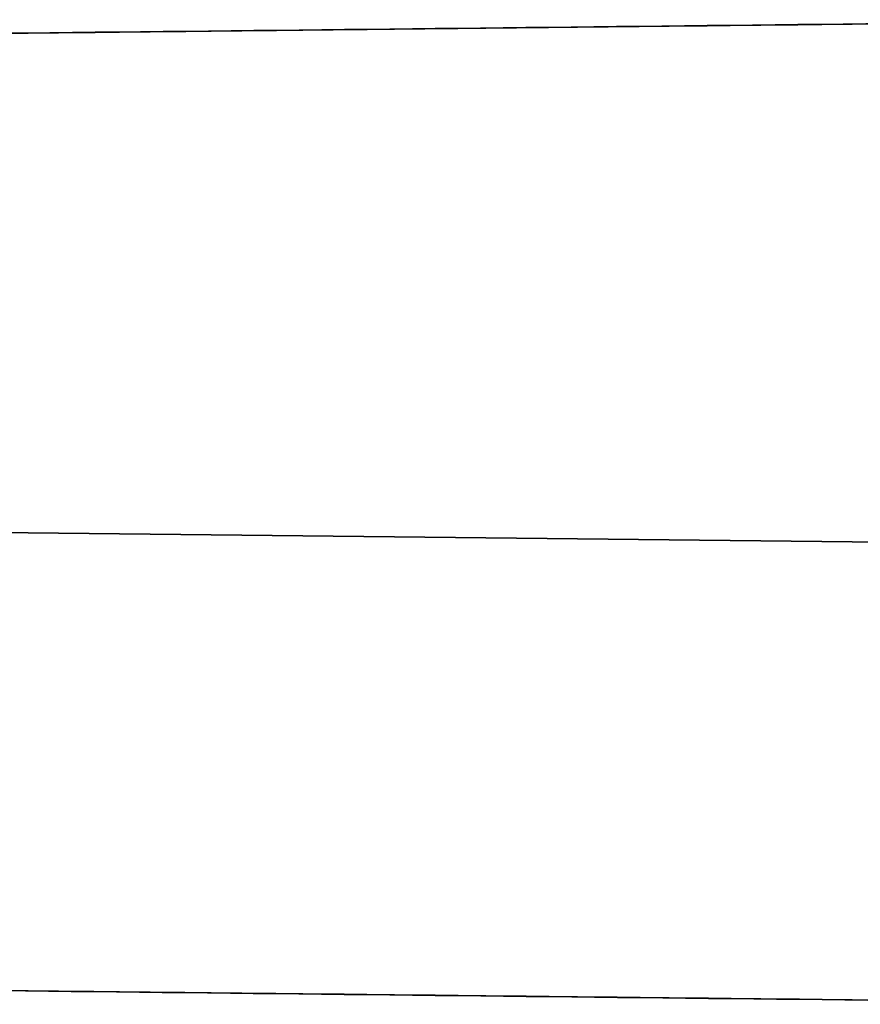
# Model space of a CAD drawing. Header units: millimetres. Extents: x -335 to 627, y -547 to 547.
# Tile 3 of 29: x 146 to 226, y -47 to 46. Entities that reach past the tile are written whole.
import ezdxf

# ---------------------------------------------------------------- set-up
doc = ezdxf.new("R2010")
doc.units = ezdxf.units.MM
doc.layers.add('1', color=7, linetype='Continuous')

# ---------------------------------------------------------------- blocks, each defined once
blk = doc.blocks.new('Bloque 07')
at = {"layer": '1', "color": 7, "true_color": 0xffffff}
for p, q in [((579.377, 40.298, 187.332), (28.971, 46.318, 187.332)), ((624.624, 2.872, 184.665), (28.796, -3.632, 184.665)), ((28.796, -3.632, 190), (624.624, 2.872, 190)), ((28.643, -47.073, 187.332), (581.325, -41.041, 187.332))]:
    blk.add_line(p, q, dxfattribs=at)
for points in [[(28.971, 46.318, 190), (579.377, 40.298, 190)], [(579.377, 40.298, 184.665), (28.971, 46.318, 184.665)], [(28.971, 46.318, 184.665), (579.377, 40.298, 184.665)], [(579.377, 40.298, 190), (28.971, 46.318, 190)], [(581.325, -41.041, 190), (28.643, -47.073, 190)], [(28.643, -47.073, 184.665), (581.325, -41.041, 184.665)], [(581.325, -41.041, 184.665), (28.643, -47.073, 184.665)], [(28.643, -47.073, 190), (581.325, -41.041, 190)]]:
    blk.add_open_spline(points, degree=1, dxfattribs=at)
blk = doc.blocks.new('SFERA_M - fan-526272-_3D_')
at = {"layer": '1', "color": 7, "true_color": 0xffffff}
blk.add_blockref('Bloque 07', (0, 0), dxfattribs=at)

msp = doc.modelspace()

# ---------------------------------------------------------------- block references
at = {"extrusion": (-0.000175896, 0.000625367, -1), "rotation": 359.9999937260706}
msp.add_blockref('SFERA_M - fan-526272-_3D_', (-291.713, 0.082, -248.191), dxfattribs=at)

doc.saveas('drawing.dxf')
